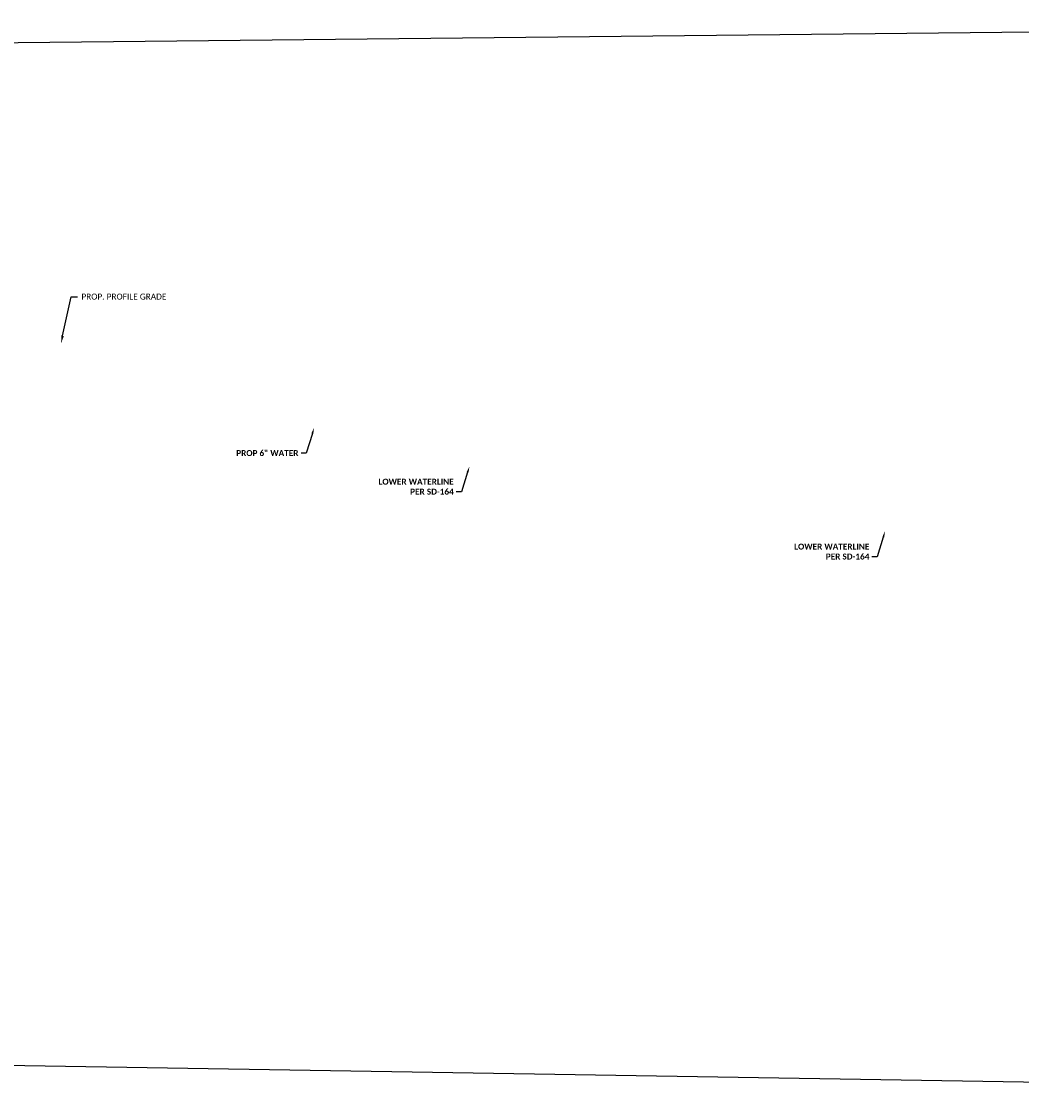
# Model space of a CAD drawing. Header units: feet. Extents: x 2204748 to 2209851, y 304262 to 307692.
# Tile 27 of 28: x 2208913 to 2209382, y 304262 to 304767. Entities that reach past the tile are written whole.
import ezdxf
from ezdxf import colors
from ezdxf.entities.mleader import LeaderData, LeaderLine
from ezdxf.math import Vec2, Vec3

# ---------------------------------------------------------------- set-up
doc = ezdxf.new("R2010")
doc.units = ezdxf.units.FT
doc.header["$MEASUREMENT"] = 0
doc.layers.add('PF_P_Text', color=7, linetype='Continuous')
doc.layers.add('SH_TextM', color=7, linetype='Continuous')
doc.styles.add('Slanted-Normal', font='calibriz.ttf', dxfattribs={"height": 0.14})
doc.styles.add('Straight Normal (0.14) Font 30', font='calibrib.ttf', dxfattribs={"height": 0.14})

msp = doc.modelspace()

# ---------------------------------------------------------------- linework, layer by layer
msp.add_lwpolyline([(2207541.41, 304743.08), (2209849.24, 304767.29), (2209851.39, 304261.98), (2207566.07, 304299.36)], close=True)

# ---------------------------------------------------------------- leaders
at = {"layer": 'PF_P_Text'}
ml = msp.add_multileader_mtext('Standard', dxfattribs=at)
ml.set_content('PROP. PROFILE GRADE', color=256, style='Slanted-Normal')
ml.set_leader_properties(color=9)
ml.build(insert=Vec2(0, 0))
ml.multileader.update_dxf_attribs({"text_left_attachment_type": 2, "text_right_attachment_type": 2, "dogleg_length": 0.15, "arrow_head_size": 3.6, "scale": 20})
ctx = ml.context
ctx.base_point, ctx.scale, ctx.char_height, ctx.arrow_head_size, ctx.landing_gap_size, ctx.plane_origin = Vec3(2208939.12, 304638.18), 20, 2.8, 3.6, 1.8, Vec3(2208931.38, 304616.34)
ctx.left_attachment, ctx.right_attachment = 2, 2
notes = []
notes.append((ctx, [(0, (1, 1, 0), (2208936.12, 304638.18), (1, 0), 3, [(0, [(2208931.38, 304616.34)], 0, [])])]))
ctx.mtext.insert, ctx.mtext.flow_direction = Vec3(2208940.92, 304639.63), 5
at = {"layer": 'SH_TextM'}
ml = msp.add_multileader_mtext('Standard', dxfattribs=at)
ml.set_content('PROP 6" WATER', color=256, style='Straight Normal (0.14) Font 30')
ml.set_leader_properties(color=256, linetype='Continuous', lineweight=-1)
ml.build(insert=Vec2(0, 0))
ml.multileader.update_dxf_attribs({"text_right_attachment_type": 3, "dogleg_length": 0.125, "arrow_head_size": 2.8, "scale": 20})
ctx = ml.context
ctx.base_point, ctx.scale, ctx.char_height, ctx.arrow_head_size, ctx.landing_gap_size, ctx.plane_origin = Vec3(2209012.16, 304564.79), 20, 2.8, 2.8, 1.2, Vec3(2209050.1, 304576.67)
ctx.right_attachment, ctx.text_align_type = 3, 2
notes.append((ctx, [(0, (1, 1, 0), (2209046.46, 304564.75), (-1, 0), 2.5, [(0, [(2209050.1, 304576.67)], 0, [])])]))
ctx.mtext.insert, ctx.mtext.alignment, ctx.mtext.flow_direction = Vec3(2209042.76, 304566.21), 3, 5
ml = msp.add_multileader_mtext('Standard', dxfattribs=at)
ml.set_content('LOWER WATERLINE PER SD-164', color=256, style='Straight Normal (0.14) Font 30')
ml.set_leader_properties(color=256, linetype='Continuous', lineweight=-1)
ml.build(insert=Vec2(0, 0))
ml.multileader.update_dxf_attribs({"text_right_attachment_type": 3, "dogleg_length": 0.125, "arrow_head_size": 2.8, "scale": 20})
ctx = ml.context
ctx.base_point, ctx.scale, ctx.char_height, ctx.arrow_head_size, ctx.landing_gap_size, ctx.plane_origin = Vec3(2208554.03, 304565.34), 20, 2.8, 2.8, 1.2, Vec3(2208523.15, 304567.6)
ctx.right_attachment = 3
notes.append((ctx, [(1, (1, 1, 0), (2208551.53, 304565.34), (1, 0), 2.5, [(0, [(2208522.15, 304567.6)], 0, [])])]))
ctx.mtext.insert, ctx.mtext.width, ctx.mtext.flow_direction = Vec3(2208555.23, 304566.77), 36.6896, 5
ml = msp.add_multileader_mtext('Standard', dxfattribs=at)
ml.set_content('LOWER WATERLINE \\PPER SD-164', color=256, style='Straight Normal (0.14) Font 30')
ml.set_leader_properties(color=256, linetype='Continuous', lineweight=-1)
ml.build(insert=Vec2(0, 0))
ml.multileader.update_dxf_attribs({"text_right_attachment_type": 3, "dogleg_length": 0.125, "arrow_head_size": 2.8, "scale": 20})
ctx = ml.context
ctx.base_point, ctx.scale, ctx.char_height, ctx.arrow_head_size, ctx.landing_gap_size, ctx.plane_origin = Vec3(2209078.86, 304551.34), 20, 2.8, 2.8, 1.2, Vec3(2209122.96, 304558.52)
ctx.right_attachment, ctx.text_align_type = 3, 2
notes.append((ctx, [(0, (1, 1, 0), (2209119.32, 304546.6), (-1, 0), 2.5, [(0, [(2209122.96, 304558.52)], 0, [])])]))
ctx.mtext.insert, ctx.mtext.alignment, ctx.mtext.flow_direction = Vec3(2209115.62, 304552.77), 3, 5
ml = msp.add_multileader_mtext('Standard', dxfattribs=at)
ml.set_content('LOWER WATERLINE \\PPER SD-164', color=256, style='Straight Normal (0.14) Font 30')
ml.set_leader_properties(color=256, linetype='Continuous', lineweight=-1)
ml.build(insert=Vec2(0, 0))
ml.multileader.update_dxf_attribs({"text_right_attachment_type": 3, "dogleg_length": 0.125, "arrow_head_size": 2.8, "scale": 20})
ctx = ml.context
ctx.base_point, ctx.scale, ctx.char_height, ctx.arrow_head_size, ctx.landing_gap_size, ctx.plane_origin = Vec3(2209273.86, 304520.9), 20, 2.8, 2.8, 1.2, Vec3(2209317.96, 304528.08)
ctx.right_attachment, ctx.text_align_type = 3, 2
notes.append((ctx, [(0, (1, 1, 0), (2209314.32, 304516.16), (-1, 0), 2.5, [(0, [(2209317.96, 304528.08)], 0, [])])]))
ctx.mtext.insert, ctx.mtext.alignment, ctx.mtext.flow_direction = Vec3(2209310.62, 304522.33), 3, 5
for ctx, leaders in notes:
    for number, flags, end, landing, length, lines in leaders:
        leader = LeaderData()
        leader.index, (leader.has_last_leader_line, leader.has_dogleg_vector, leader.attachment_direction) = number, flags
        leader.last_leader_point, leader.dogleg_vector, leader.dogleg_length = Vec3(end), Vec3(landing), length
        for number, points, colour, breaks in lines:
            line = LeaderLine()
            line.index, line.vertices, line.color, line.breaks = number, Vec3.list(points), colors.encode_raw_color(colour), breaks
            leader.lines.append(line)
        ctx.leaders.append(leader)

doc.saveas('drawing.dxf')
